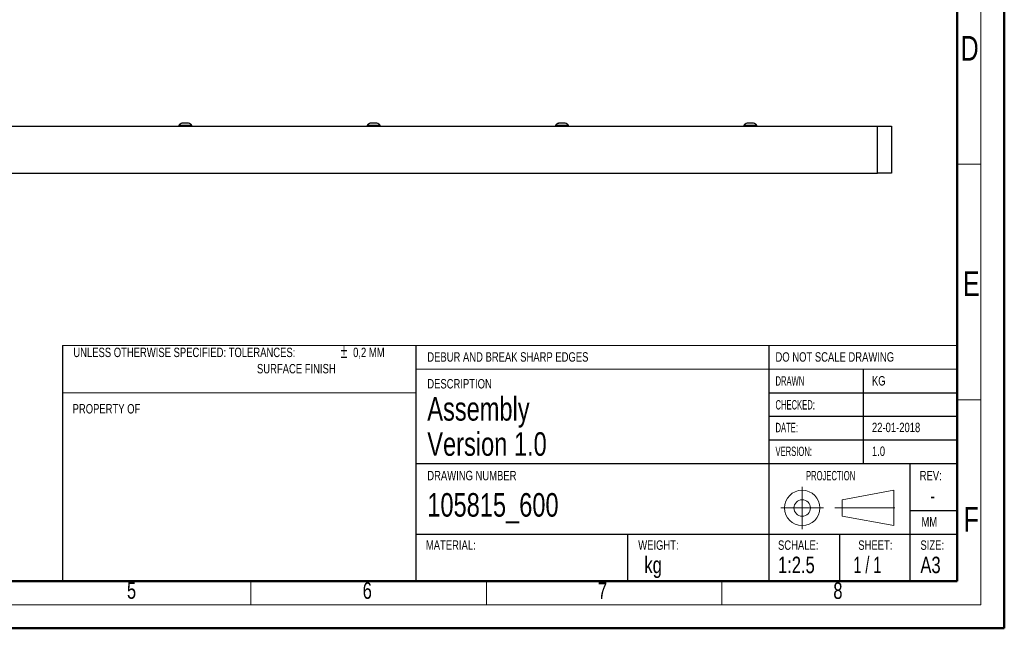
# Model space of a CAD drawing. Header units: millimetres. Extents: x 0 to 420, y 0 to 297.
# Tile 4 of 6: x 211 to 420, y 0 to 129. Entities that reach past the tile are written whole.
import ezdxf

# ---------------------------------------------------------------- set-up
doc = ezdxf.new("R2010")
doc.units = ezdxf.units.MM
doc.linetypes.add('CENTERX2', pattern=[20.32, 12.7, -2.54, 2.54, -2.54])
doc.styles.add('SLDTEXTSTYLE0', font='TXT', dxfattribs={"width": 0.75})
doc.styles.add('SLDTEXTSTYLE1', font='TXT', dxfattribs={"width": 0.605})
doc.styles.add('SLDTEXTSTYLE2', font='TXT', dxfattribs={"width": 0.65})
doc.styles.add('SLDTEXTSTYLE3', font='TXT', dxfattribs={"width": 0.7})

# ---------------------------------------------------------------- blocks, each defined once
blk = doc.blocks.new('SW_NOTE_2')
at = {"color": 0, "linetype": 'Continuous', "lineweight": 0, "attachment_point": 1}
for s, insert, char_height, style in [('UNLESS OTHERWISE SPECIFIED: TOLERANCES:', (0, 2.58), 2, 'SLDTEXTSTYLE0'), ('±', (56.73, 3.3), 2.91, 'SLDTEXTSTYLE3'), ('0,2 MM', (59.42, 2.58), 2, 'SLDTEXTSTYLE0'), ('SURFACE FINISH', (39, -0.88), 2, 'SLDTEXTSTYLE0')]:
    blk.add_mtext(s, dxfattribs=dict(at, insert=insert, char_height=char_height, style=style))

msp = doc.modelspace()

# ---------------------------------------------------------------- linework, layer by layer
at = {"color": 7, "linetype": 'Continuous', "lineweight": 50}
for p, q in [((420.0788, 0.2148), (420.0788, 297.2148)), ((410.0788, 287.2148), (410.0788, 10.2148)), ((20.0788, 10.2148), (410.0788, 10.2148)), ((0.0788, 0.2148), (420.0788, 0.2148))]:
    msp.add_line(p, q, dxfattribs=at)
at = {"color": 7, "linetype": 'Continuous', "lineweight": 18}
for p, q in [((415.0788, 292.2148), (415.0788, 5.2148)), ((410.0788, 98.7148), (415.0788, 98.7148)), ((295.0788, 60.2148), (220.0788, 60.2148)), ((295.0788, 60.2148), (370.0788, 60.2148)), ((410.0788, 60.2148), (370.0788, 60.2148)), ((370.0788, 55.2148), (295.0788, 55.2148)), ((410.0788, 55.2148), (370.0788, 55.2148)), ((295.0788, 50.2148), (220.0788, 50.2148)), ((415.0788, 48.7148), (410.0788, 48.7148)), ((396.6105, 29.5083), (385.6105, 27.5083)), ((396.6105, 22.0083), (396.6105, 29.5083)), ((385.6105, 27.5083), (385.6105, 24.0083)), ((385.6105, 24.0083), (396.6105, 22.0083)), ((260.0788, 10.2148), (260.0788, 5.2148)), ((310.0788, 10.2148), (310.0788, 5.2148)), ((360.0788, 10.2148), (360.0788, 5.2148)), ((15.0788, 5.2148), (415.0788, 5.2148))]:
    msp.add_line(p, q, dxfattribs=at)
at = {"color": 7, "linetype": 'Continuous', "lineweight": 25}
for p, q in [((139.137, 106.8062), (393.137, 106.8062)), ((244.737, 106.9582), (244.737, 106.8062)), ((246.137, 106.9582), (244.737, 106.9582)), ((247.537, 106.9582), (246.137, 106.9582)), ((247.537, 106.8062), (247.537, 106.9582)), ((284.737, 106.9582), (284.737, 106.8062)), ((286.137, 106.9582), (284.737, 106.9582)), ((287.537, 106.9582), (286.137, 106.9582)), ((287.537, 106.8062), (287.537, 106.9582)), ((324.737, 106.9582), (324.737, 106.8062)), ((326.137, 106.9582), (324.737, 106.9582)), ((327.537, 106.9582), (326.137, 106.9582)), ((327.537, 106.8062), (327.537, 106.9582)), ((364.737, 106.9582), (364.737, 106.8062)), ((366.137, 106.9582), (364.737, 106.9582)), ((367.537, 106.9582), (366.137, 106.9582)), ((367.537, 106.8062), (367.537, 106.9582)), ((393.137, 96.8062), (393.137, 106.8062)), ((393.137, 106.8062), (396.137, 106.8062)), ((396.137, 106.8062), (396.137, 96.8062)), ((139.137, 96.8062), (393.137, 96.8062)), ((396.137, 96.8062), (393.137, 96.8062)), ((220.0788, 60.2148), (220.0788, 10.2148)), ((295.0788, 60.2148), (295.0788, 10.2148)), ((370.0788, 60.2148), (370.0788, 10.2148)), ((390.0788, 55.2148), (390.0788, 35.2148)), ((370.0788, 50.2148), (410.0788, 50.2148)), ((370.0788, 45.2148), (410.0788, 45.2148)), ((370.0788, 40.2148), (410.0788, 40.2148)), ((295.0788, 35.2148), (410.0788, 35.2148)), ((400.0788, 20.2148), (400.0788, 35.2148)), ((400.0788, 25.2148), (410.0788, 25.2148)), ((295.0788, 20.2148), (410.0788, 20.2148)), ((340.0788, 20.2148), (340.0788, 10.2148)), ((385.0788, 20.2148), (385.0788, 10.2148)), ((400.0788, 10.2148), (400.0788, 20.2148))]:
    msp.add_line(p, q, dxfattribs=at)
at = {"color": 7, "linetype": 'CENTERX2', "lineweight": 18}
for p, q in [((377.1541, 30.2583), (377.1541, 21.2583)), ((372.6541, 25.7583), (381.6541, 25.7583)), ((384.1105, 25.7583), (398.1105, 25.7583))]:
    msp.add_line(p, q, dxfattribs=at)
at = {"color": 7, "linetype": 'Continuous', "lineweight": 18}
for radius in [3.75, 1.75]:
    msp.add_circle((377.1541, 25.7583), radius, dxfattribs=at)
at = {"color": 7, "linetype": 'Continuous', "lineweight": 25}
for centre, start, end in [((246.137, 105.7654), 112.390135, 139.567808), ((246.137, 105.7654), 40.432192, 67.647063), ((286.137, 105.7654), 112.390135, 139.567808), ((286.137, 105.7654), 40.432192, 67.647063), ((326.137, 105.7654), 112.390135, 139.567808), ((326.137, 105.7654), 40.432192, 67.647063), ((366.137, 105.7654), 112.390135, 139.567808), ((366.137, 105.7654), 40.432192, 67.647063)]:
    msp.add_arc(centre, 1.8393, start, end, dxfattribs=at)
for points in [[(246.837, 107.4662), (246.8292, 107.4662), (246.8138, 107.4662), (246.6931, 107.4662), (246.5154, 107.4662), (246.2935, 107.4662), (246.0544, 107.4662), (245.8243, 107.4662), (245.6305, 107.4662), (245.49, 107.4662), (245.4487, 107.4662), (245.4329, 107.4662), (245.437, 107.4662), (245.4371, 107.4662)], [(286.837, 107.4662), (286.8292, 107.4662), (286.8138, 107.4662), (286.6931, 107.4662), (286.5154, 107.4662), (286.2935, 107.4662), (286.0544, 107.4662), (285.8243, 107.4662), (285.6305, 107.4662), (285.49, 107.4662), (285.4487, 107.4662), (285.4329, 107.4662), (285.437, 107.4662), (285.4371, 107.4662)], [(326.837, 107.4662), (326.8292, 107.4662), (326.8138, 107.4662), (326.6931, 107.4662), (326.5154, 107.4662), (326.2935, 107.4662), (326.0544, 107.4662), (325.8243, 107.4662), (325.6305, 107.4662), (325.49, 107.4662), (325.4487, 107.4662), (325.4329, 107.4662), (325.437, 107.4662), (325.4371, 107.4662)], [(366.837, 107.4662), (366.8292, 107.4662), (366.8138, 107.4662), (366.6931, 107.4662), (366.5154, 107.4662), (366.2935, 107.4662), (366.0544, 107.4662), (365.8243, 107.4662), (365.6305, 107.4662), (365.49, 107.4662), (365.4487, 107.4662), (365.4329, 107.4662), (365.437, 107.4662), (365.4371, 107.4662)]]:
    msp.add_open_spline(points, degree=3, knots=[0, 0, 0, 0, 0.10734556, 0.21469112, 0.32203668, 0.42938224, 0.5367278, 0.64407336, 0.75141892, 0.85876448, 0.96611004, 0.99974957, 1, 1, 1, 1], dxfattribs=at)

# ---------------------------------------------------------------- block references
at = {"color": 7, "linetype": 'Continuous', "lineweight": 0}
msp.add_blockref('SW_NOTE_2', (222.3663, 57.2025), dxfattribs=at)

# ---------------------------------------------------------------- texts
for s, insert, char_height, attachment_point, style in [('D', (410.8374, 125.9461), 5.25, 1, 'SLDTEXTSTYLE0'), ('E', (411.3222, 75.9647), 5.25, 1, 'SLDTEXTSTYLE0'), ('DEBUR AND BREAK SHARP EDGES', (297.533, 58.8112), 2, 1, 'SLDTEXTSTYLE0'), ('DO NOT SCALE DRAWING', (371.4859, 58.8112), 2, 1, 'SLDTEXTSTYLE0'), ('DESCRIPTION', (297.533, 53.118), 2, 1, 'SLDTEXTSTYLE0'), ('DRAWN', (371.4859, 53.7269), 2, 1, 'SLDTEXTSTYLE1'), ('KG', (391.9673, 53.7491), 2, 1, 'SLDTEXTSTYLE0'), ('Assembly', (297.533, 49.2924), 5, 1, 'SLDTEXTSTYLE0'), ('CHECKED:', (371.4859, 48.6549), 2, 1, 'SLDTEXTSTYLE1'), ('PROPERTY OF', (222.2105, 47.8112), 2, 1, 'SLDTEXTSTYLE0'), ('Version 1.0', (297.533, 41.8321), 5, 1, 'SLDTEXTSTYLE0'), ('DATE:', (371.4859, 43.8279), 2, 1, 'SLDTEXTSTYLE1'), ('22-01-2018', (391.9673, 43.8502), 2, 1, 'SLDTEXTSTYLE0'), ('VERSION:', (371.4859, 38.776), 2, 1, 'SLDTEXTSTYLE1'), ('1.0', (391.9673, 38.7983), 2, 1, 'SLDTEXTSTYLE0'), ('DRAWING NUMBER', (297.533, 33.6344), 2, 1, 'SLDTEXTSTYLE0'), ('PROJECTION', (377.9788, 33.6122), 2, 1, 'SLDTEXTSTYLE1'), ('REV:', (402.1086, 33.6344), 2, 1, 'SLDTEXTSTYLE0'), ('105815_600', (297.533, 28.9108), 5, 1, 'SLDTEXTSTYLE0'), ('-', (404.8639, 29.839), 3, 2, 'SLDTEXTSTYLE0'), ('F', (411.4457, 25.9602), 5.25, 1, 'SLDTEXTSTYLE0'), ('MM', (402.4755, 23.8082), 2, 1, 'SLDTEXTSTYLE0'), ('MATERIAL:', (297.2364, 18.8717), 2, 1, 'SLDTEXTSTYLE0'), ('WEIGHT:', (342.3281, 18.8717), 2, 1, 'SLDTEXTSTYLE0'), ('SCHALE:', (372.019, 18.8717), 2, 1, 'SLDTEXTSTYLE0'), ('SHEET:', (389.0704, 18.8717), 2, 1, 'SLDTEXTSTYLE0'), ('SIZE:', (402.2632, 18.8717), 2, 1, 'SLDTEXTSTYLE0'), ('kg', (343.6406, 15.4185), 3.5, 1, 'SLDTEXTSTYLE0'), ('1:2.5', (372.019, 15.4185), 3.5, 1, 'SLDTEXTSTYLE0'), ('1 / 1', (388.0324, 15.4185), 3.5, 1, 'SLDTEXTSTYLE2'), ('A3', (402.2632, 15.4185), 3.5, 1, 'SLDTEXTSTYLE0'), ('5', (233.7508, 9.9775), 3.5, 1, 'SLDTEXTSTYLE0'), ('6', (283.814, 9.9775), 3.5, 1, 'SLDTEXTSTYLE0'), ('7', (333.7687, 9.9526), 3.5, 1, 'SLDTEXTSTYLE0'), ('8', (383.7687, 9.9526), 3.5, 1, 'SLDTEXTSTYLE0')]:
    msp.add_mtext(s, dxfattribs=dict(at, insert=insert, char_height=char_height, attachment_point=attachment_point, style=style))

doc.saveas('drawing.dxf')
